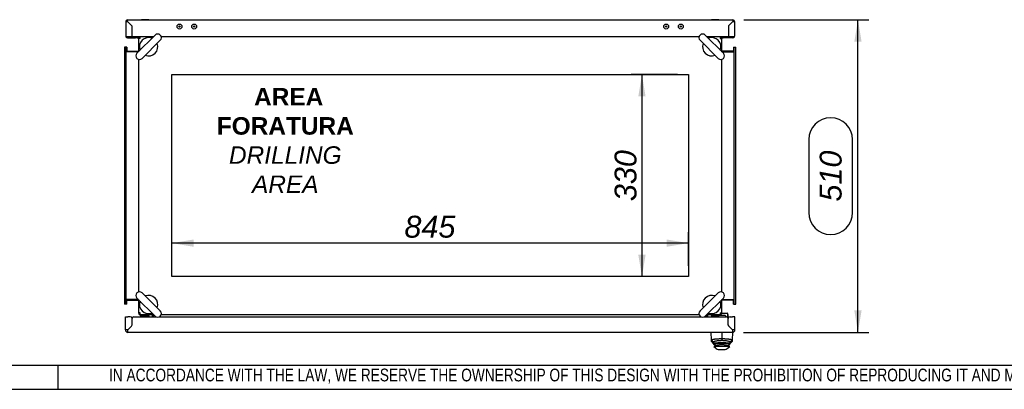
# Paper-space layout 'Layout1' of a CAD drawing. Extents: x 81 to 5357, y 137 to 3739.
# Tile 6 of 11: x 2710 to 4320, y 142 to 746. Entities that reach past the tile are written whole.
import ezdxf
from ezdxf.lldxf.tags import DXFTag

# ---------------------------------------------------------------- set-up
doc = ezdxf.new("R2010")
doc.units = 0
doc.header["$LTSCALE"] = 13.000013
doc.layers.get('0').update_dxf_attribs({"linetype": 'CONTINUOUS'})
for name, color, linetype in [('_TRANSLATION', 7, 'CONTINUOUS'), ('AE00100_03', 7, 'CONTINUOUS'), ('AE00198_03', 7, 'CONTINUOUS'), ('AE00219_03', 7, 'CONTINUOUS'), ('AE00715_01', 7, 'CONTINUOUS'), ('AE00992_10', 7, 'CONTINUOUS'), ('AE00992_31', 7, 'CONTINUOUS'), ('DEFAULT', 7, 'CONTINUOUS'), ('DV4__TRANSLATION', 7, 'CONTINUOUS'), ('F0000000_08', 7, 'CONTINUOUS'), ('F0000000_12', 7, 'CONTINUOUS'), ('F0000000_13', 7, 'CONTINUOUS'), ('F0000000_68', 7, 'CONTINUOUS'), ('F0000001_24', 7, 'CONTINUOUS'), ('F0000001_38', 7, 'CONTINUOUS'), ('M0000000_29', 7, 'CONTINUOUS'), ('M0000000_37', 7, 'CONTINUOUS'), ('M0000000_44', 7, 'CONTINUOUS'), ('M0000000_53', 7, 'CONTINUOUS'), ('M0000000_61', 7, 'CONTINUOUS')]:
    doc.layers.add(name, color=color, linetype=linetype)
doc.styles.add('SEACAD_ARIAL', font='arial.ttf')
doc.styles.add('SEACAD_ARIALI', font='ariali.ttf')
tags = doc.linetypes.add('CENTER2', pattern=[28.575, 19.05, -3.175, 3.175, -3.175]).pattern_tags.tags
tags[10:11] = [DXFTag(74, 4), DXFTag(75, 0), DXFTag(340, '0'), DXFTag(46, 0.0), DXFTag(50, 0.0), DXFTag(44, 0.0), DXFTag(45, 0.0)]
tags[8:9] = [DXFTag(74, 4), DXFTag(75, 0), DXFTag(340, '0'), DXFTag(46, 0.0), DXFTag(50, 0.0), DXFTag(44, 0.0), DXFTag(45, 0.0)]
tags[6:7] = [DXFTag(74, 4), DXFTag(75, 0), DXFTag(340, '0'), DXFTag(46, 0.0), DXFTag(50, 0.0), DXFTag(44, 0.0), DXFTag(45, 0.0)]
tags[4:5] = [DXFTag(74, 4), DXFTag(75, 0), DXFTag(340, '0'), DXFTag(46, 0.0), DXFTag(50, 0.0), DXFTag(44, 0.0), DXFTag(45, 0.0)]
doc.dimstyles.new('ISO', dxfattribs={"dimtxt": 13.75, "dimasz": 13.75, "dimexe": 6.875, "dimexo": 6.875, "dimgap": 3.4375, "dimtad": 1, "dimdec": 1, "dimtxsty": 'SEACAD_ARIAL', "dimblk1": '_SE_FILLED', "dimblk2": '_SE_FILLED', "dimsah": 1, "dimcen": 6.875, "dimazin": 3, "dimtfac": 0.7, "dimtdec": 3, "dimtmove": 0, "dimatfit": 3})

# ---------------------------------------------------------------- blocks, each defined once
blk = doc.blocks.new('DMBLK163')
at = {"layer": '_TRANSLATION', "linetype": 'CONTINUOUS'}
for points in [[(2994.4, 387.1), (2958.7, 381.2), (2994.4, 375.2)], [(3767.9, 387.1), (3767.9, 375.2), (3803.7, 381.2)]]:
    blk.add_hatch(color=7, dxfattribs=at).paths.add_polyline_path(points)
at = {"layer": '_TRANSLATION', "color": 7, "linetype": 'CONTINUOUS'}
for p, q in [((2958.7, 344.3), (2958.7, 399.1)), ((3803.7, 344.3), (3803.7, 399.1)), ((3803.7, 381.2), (2958.7, 381.2))]:
    blk.add_line(p, q, dxfattribs=at)
at = {"layer": '_TRANSLATION', "color": 7, "linetype": 'CONTINUOUS', "style": 'SEACAD_ARIALI'}
blk.add_text('845', height=35.75, dxfattribs=at).set_placement((3339.1, 390.1))
blk = doc.blocks.new('_SE_FILLED')
at = {"color": 0}
blk.add_line((0, 0), (-1, 0), dxfattribs=at)
blk.add_solid([(0, 0), (-1, -0.1665), (-1, 0.1665), (0, 0)], dxfattribs=at)
blk = doc.blocks.new('DMBLK164')
at = {"layer": '_TRANSLATION', "linetype": 'CONTINUOUS'}
for points in [[(3721.6, 620.7), (3733.5, 620.7), (3727.6, 656.4)], [(3721.6, 362.2), (3727.6, 326.4), (3733.5, 362.2)]]:
    blk.add_hatch(color=7, dxfattribs=at).paths.add_polyline_path(points)
at = {"layer": '_TRANSLATION', "color": 7, "linetype": 'CONTINUOUS'}
for p, q in [((3785.8, 656.4), (3709.7, 656.4)), ((3727.6, 656.4), (3727.6, 326.4)), ((3785.8, 326.4), (3709.7, 326.4))]:
    blk.add_line(p, q, dxfattribs=at)
at = {"layer": '_TRANSLATION', "color": 7, "linetype": 'CONTINUOUS', "style": 'SEACAD_ARIALI'}
blk.add_text('330', height=35.75, rotation=90, dxfattribs=at).set_placement((3718.6, 449.7))
blk = doc.blocks.new('DMBLK165')
at = {"layer": '_TRANSLATION', "linetype": 'CONTINUOUS'}
for points in [[(4086.8, 710.2), (4080.9, 745.9), (4074.9, 710.2)], [(4086.8, 271.2), (4074.9, 271.2), (4080.9, 235.4)]]:
    blk.add_hatch(color=7, dxfattribs=at).paths.add_polyline_path(points)
at = {"layer": '_TRANSLATION', "color": 7, "linetype": 'CONTINUOUS'}
for p, q in [((3894.2, 745.9), (4098.7, 745.9)), ((4080.9, 235.4), (4080.9, 745.9)), ((4000.4, 550.2), (4000.4, 431.1)), ((4071.9, 431.1), (4071.9, 550.2)), ((3893.5, 235.4), (4098.7, 235.4))]:
    blk.add_line(p, q, dxfattribs=at)
for centre, start, end in [((4036.2, 550.2), 0, 180), ((4036.2, 431.1), 180, 0)]:
    blk.add_arc(centre, 35.8, start, end, dxfattribs=at)
at = {"layer": '_TRANSLATION', "color": 7, "linetype": 'CONTINUOUS', "style": 'SEACAD_ARIALI'}
blk.add_text('510', height=35.75, rotation=90, dxfattribs=at).set_placement((4054.1, 449))

psp = doc.layouts.get("Layout1")

# ---------------------------------------------------------------- linework, layer by layer
at = {"color": 7, "linetype": 'CONTINUOUS'}
for p, q in [((2772.54, 142.41), (2772.54, 181.78)), ((81.05, 142.47), (5357.2, 142.47))]:
    psp.add_line(p, q, dxfattribs=at)
at = {"layer": 'AE00100_03', "color": 7, "linetype": 'CONTINUOUS'}
for centre, radius in [((2971.17, 734.91), 4), ((2971.17, 734.91), 1), ((2995.17, 734.91), 4), ((2995.17, 734.91), 1), ((3767.17, 734.91), 4), ((3767.17, 734.91), 1), ((3791.17, 734.91), 4), ((3791.17, 734.91), 1)]:
    psp.add_circle(centre, radius, dxfattribs=at)
at = {"layer": 'AE00198_03', "color": 7, "linetype": 'CONTINUOUS'}
for p, q in [((2909.92, 262.41), (2909.92, 261.71)), ((2909.92, 261.71), (2920.42, 261.71)), ((2920.42, 261.71), (2920.42, 262.41)), ((3841.92, 262.91), (3841.92, 262.21)), ((3841.92, 262.21), (3852.42, 262.21)), ((3852.42, 262.21), (3852.42, 262.91))]:
    psp.add_line(p, q, dxfattribs=at)
for centre, start, end in [((2915.85, 267.08), 222.17472, 230.4792), ((2914.5, 267.08), 309.5208, 317.82528), ((3847.85, 267.58), 222.17472, 236.50081), ((3846.5, 267.58), 303.49919, 317.82528)]:
    psp.add_arc(centre, 8, start, end, dxfattribs=at)
at = {"layer": 'AE00219_03', "color": 7, "linetype": 'CONTINUOUS'}
for p, q in [((2921.17, 746.11), (2909.17, 746.11)), ((2909.17, 746.11), (2909.17, 745.91)), ((2921.17, 745.91), (2921.17, 746.11)), ((3853.17, 746.11), (3841.17, 746.11)), ((3841.17, 746.11), (3841.17, 745.91)), ((3853.17, 745.91), (3853.17, 746.11))]:
    psp.add_line(p, q, dxfattribs=at)
at = {"layer": 'AE00715_01', "color": 7, "linetype": 'CONTINUOUS'}
for p, q in [((2931.28, 721.01), (2901.58, 691.31)), ((2910.07, 682.82), (2939.77, 712.52)), ((3822.58, 712.52), (3852.28, 682.82)), ((3860.77, 691.31), (3831.07, 721.01)), ((2901.58, 291.52), (2931.28, 261.82)), ((2939.77, 270.31), (2910.07, 300.01)), ((3852.28, 300.01), (3822.58, 270.31)), ((3831.07, 261.82), (3860.77, 291.52))]:
    psp.add_line(p, q, dxfattribs=at)
for centre, radius, start, end in [((2920.67, 701.91), 15, 68.96053, 201.03947), ((2935.52, 716.76), 6, 315, 135), ((3826.82, 716.76), 6, 45, 225), ((3841.67, 701.91), 15, 338.96053, 111.03947), ((2920.67, 701.91), 15, 248.57818, 21.42182), ((3841.67, 701.91), 15, 158.57818, 291.42182), ((2905.82, 687.06), 6, 135, 315), ((3856.52, 687.06), 6, 225, 45), ((2905.82, 295.76), 6, 45, 225), ((2920.67, 280.91), 15, 338.57818, 111.42182), ((3841.67, 280.91), 15, 68.57818, 201.42182), ((3856.52, 295.76), 6, 315, 135), ((2920.67, 280.91), 15, 158.96053, 291.03947), ((3841.67, 280.91), 15, 248.96053, 21.03947), ((2935.52, 266.06), 6, 225, 45), ((3826.82, 266.06), 6, 135, 315)]:
    psp.add_arc(centre, radius, start, end, dxfattribs=at)
at = {"layer": 'AE00992_10', "color": 7, "linetype": 'CONTINUOUS'}
for p, q in [((3872.15, 242.95), (3872.15, 242.91)), ((3841.1, 222.92), (3840.66, 235.41)), ((3858.16, 235.11), (3858.16, 225.24)), ((3875.15, 239.91), (3875.15, 239.95)), ((3875.15, 239.91), (3875.19, 239.91)), ((3875.66, 235.41), (3875.23, 222.92)), ((3841.19, 220.36), (3841.1, 222.92)), ((3844.67, 219.51), (3841.1, 222.92)), ((3844.65, 217.02), (3841.19, 220.36)), ((3841.19, 220.36), (3844.76, 216.91)), ((3844.74, 217.51), (3844.65, 217.5)), ((3844.65, 217.5), (3844.65, 217.02)), ((3844.67, 219.51), (3844.74, 217.51)), ((3845.15, 212.41), (3848.3, 212.41)), ((3845.15, 212.41), (3847.65, 209.91)), ((3845.3, 216.37), (3845.3, 217.65)), ((3845.3, 215.41), (3845.3, 216.37)), ((3848.3, 213.39), (3845.3, 216.37)), ((3848.3, 212.41), (3845.3, 215.41)), ((3848.3, 213.39), (3848.3, 212.41)), ((3868, 212.41), (3848.3, 212.41)), ((3858.18, 225.24), (3858.17, 221.86)), ((3871, 216.37), (3868, 213.39)), ((3871, 215.41), (3868, 212.41)), ((3868, 212.41), (3868, 213.39)), ((3868, 212.41), (3871.15, 212.41)), ((3868.65, 209.91), (3871.15, 212.41)), ((3871, 216.37), (3871, 217.68)), ((3871, 216.37), (3871, 215.41)), ((3871.57, 216.91), (3875.14, 220.36)), ((3871.59, 217.5), (3871.65, 219.51)), ((3871.65, 217.48), (3871.59, 217.5)), ((3875.23, 222.92), (3871.65, 219.51)), ((3875.14, 220.36), (3871.65, 217)), ((3871.65, 217), (3871.65, 217.48)), ((3875.23, 222.92), (3875.14, 220.36)), ((3854.27, 207.41), (3862.04, 207.41))]:
    psp.add_line(p, q, dxfattribs=at)
for centre, radius, start, end in [((3858.12, 133.47), 85.1, 80.89714, 99.04735), ((3854.27, 217.41), 10, 228.59038, 270), ((3862.04, 217.41), 10, 270, 311.40962)]:
    psp.add_arc(centre, radius, start, end, dxfattribs=at)
for points, knots in [([(3841.1, 222.92), (3841.11, 222.97), (3841.12, 223.06), (3841.26, 223.19), (3841.44, 223.31), (3841.65, 223.41), (3841.86, 223.5), (3842.06, 223.57), (3842.22, 223.63), (3842.75, 223.8), (3843.86, 224.06), (3845.88, 224.41), (3848.1, 224.69), (3850.49, 224.91), (3853, 225.08), (3855.58, 225.2), (3857.31, 225.23), (3858.16, 225.24)], [0, 0, 0, 0, 0.0503449, 0.0952226, 0.1346324, 0.1685736, 0.1970456, 0.2200478, 0.2375801, 0.2496419, 0.3832412, 0.499291, 0.6056762, 0.7088796, 0.8089585, 0.9059756, 1, 1, 1, 1]), ([(3858.17, 221.86), (3858.05, 221.86), (3857.81, 221.86), (3857.45, 221.85), (3857.09, 221.85), (3856.73, 221.84), (3856.37, 221.83), (3856.02, 221.82), (3855.67, 221.8), (3855.32, 221.79), (3854.97, 221.77), (3854.62, 221.75), (3854.28, 221.73), (3853.94, 221.71), (3853.59, 221.69), (3853.26, 221.66), (3852.21, 221.57), (3850.52, 221.39), (3848.48, 221.07), (3846.8, 220.7), (3845.87, 220.39), (3845.39, 220.18), (3845.16, 220.07), (3844.98, 219.95), (3844.84, 219.84), (3844.74, 219.73), (3844.68, 219.62), (3844.67, 219.55), (3844.67, 219.51)], [0, 0, 0, 0, 0.0166518, 0.0332398, 0.0497758, 0.0662722, 0.0827412, 0.0991951, 0.1156463, 0.132107, 0.1485898, 0.1651067, 0.1816702, 0.1982922, 0.2149848, 0.2317597, 0.2486287, 0.3728333, 0.4977496, 0.6226699, 0.7483171, 0.7845212, 0.8204698, 0.8562656, 0.8920125, 0.9278148, 0.9637764, 1, 1, 1, 1]), ([(3845.3, 216.37), (3845.31, 216.41), (3845.33, 216.47), (3845.48, 216.59), (3845.77, 216.72), (3846.41, 216.92), (3847.48, 217.14), (3849.72, 217.47), (3853.19, 217.78), (3856.57, 217.88), (3859.73, 217.88), (3863.12, 217.78), (3866.59, 217.47), (3868.83, 217.14), (3869.98, 216.9), (3870.66, 216.67), (3870.96, 216.51), (3870.99, 216.42), (3871, 216.37)], [0, 0, 0, 0, 0.0251662, 0.0544463, 0.0878392, 0.125344, 0.1999132, 0.2504112, 0.3826858, 0.4997454, 0.5000215, 0.6174371, 0.7495303, 0.8006361, 0.8745732, 0.9250082, 0.9668194, 1, 1, 1, 1]), ([(3868, 213.39), (3867.99, 213.43), (3867.98, 213.51), (3867.83, 213.64), (3867.6, 213.76), (3867.16, 213.94), (3866.4, 214.16), (3865.17, 214.41), (3863.68, 214.63), (3861.4, 214.85), (3858.14, 214.98), (3854.9, 214.85), (3852.62, 214.63), (3851.13, 214.41), (3849.89, 214.16), (3849, 213.9), (3848.41, 213.63), (3848.34, 213.47), (3848.3, 213.39)], [0, 0, 0, 0, 0.031647, 0.0631155, 0.0947041, 0.126708, 0.1898082, 0.2523261, 0.3148104, 0.3770863, 0.5003308, 0.6234958, 0.6855831, 0.7480406, 0.8107844, 0.8736365, 0.9368125, 1, 1, 1, 1]), ([(3858.16, 225.24), (3858.59, 225.24), (3859.45, 225.22), (3860.73, 225.19), (3862.02, 225.14), (3863.3, 225.07), (3864.57, 225), (3865.81, 224.9), (3867.02, 224.8), (3868.19, 224.68), (3869.3, 224.55), (3870.75, 224.36), (3872.47, 224.06), (3873.86, 223.73), (3874.97, 223.33), (3875.12, 223.09), (3875.23, 222.92)], [0, 0, 0, 0, 0.0469004, 0.0944936, 0.1427887, 0.1917943, 0.2415189, 0.2919704, 0.3431565, 0.3950845, 0.4477615, 0.5011941, 0.6172109, 0.7507427, 0.831115, 1, 1, 1, 1]), ([(3871.65, 219.51), (3871.65, 219.53), (3871.65, 219.56), (3871.64, 219.62), (3871.62, 219.67), (3871.58, 219.73), (3871.54, 219.79), (3871.48, 219.84), (3871.42, 219.9), (3871.34, 219.95), (3871.26, 220.01), (3871.16, 220.07), (3871.05, 220.13), (3870.94, 220.18), (3870.81, 220.24), (3870.4, 220.41), (3869.53, 220.7), (3867.86, 221.07), (3865.82, 221.39), (3864.04, 221.58), (3862.79, 221.68), (3862.16, 221.73), (3861.51, 221.76), (3860.86, 221.8), (3860.2, 221.82), (3859.53, 221.84), (3858.85, 221.85), (3858.4, 221.86), (3858.17, 221.86)], [0, 0, 0, 0, 0.018185, 0.0362882, 0.0543221, 0.0722993, 0.0902327, 0.108135, 0.1260193, 0.1438984, 0.1617854, 0.1796932, 0.1976347, 0.2156229, 0.2336703, 0.2517897, 0.3772534, 0.5022399, 0.6269487, 0.7513108, 0.7826015, 0.8136744, 0.8446085, 0.8754839, 0.9063808, 0.9373797, 0.9685601, 1, 1, 1, 1])]:
    psp.add_open_spline(points, degree=3, knots=knots, dxfattribs=at)
at = {"layer": 'AE00992_31', "color": 7, "linetype": 'CONTINUOUS'}
for p, q in [((3870.02, 260.41), (3867.87, 260.41)), ((3868.62, 256.11), (3868.67, 256.11)), ((3868.67, 255.91), (3868.62, 255.91)), ((3870.17, 244.93), (3870.17, 244.89)), ((3870.67, 244.43), (3870.67, 244.39)), ((3871.67, 243.39), (3871.67, 243.43))]:
    psp.add_line(p, q, dxfattribs=at)
at = {"layer": 'DEFAULT', "color": 7, "linetype": 'CONTINUOUS'}
psp.add_line((81.05, 181.84), (5357.2, 181.84), dxfattribs=at)
at = {"layer": 'DV4__TRANSLATION', "color": 7, "linetype": 'CENTER2'}
for p, q in [((2958.67, 656.41), (3803.67, 656.41)), ((2958.67, 326.41), (2958.67, 656.41)), ((3803.67, 656.41), (3803.67, 326.41)), ((3803.67, 326.41), (2958.67, 326.41))]:
    psp.add_line(p, q, dxfattribs=at)
at = {"layer": 'F0000000_08', "color": 7, "linetype": 'CONTINUOUS'}
for p, q in [((2906.67, 263.41), (2906.67, 264.53)), ((2920.66, 262.41), (2907.67, 262.41)), ((2921.55, 260.91), (2921.6, 261.06)), ((2926.57, 262.94), (2925.82, 260.91)), ((2927.05, 264.21), (2926.57, 262.94))]:
    psp.add_line(p, q, dxfattribs=at)
for centre, radius, start, end in [((2907.67, 263.41), 1, 180, 270), ((2920.66, 261.41), 1, 69.63587, 90), ((2920.66, 261.41), 1, 339.52255, 69.63587), ((2925.17, 264.91), 2, 339.52255, 345.52249)]:
    psp.add_arc(centre, radius, start, end, dxfattribs=at)
at = {"layer": 'F0000000_12', "color": 7, "linetype": 'CONTINUOUS'}
psp.add_line((2892.91, 259.91), (2894.49, 259.91), dxfattribs=at)
at = {"layer": 'F0000000_13', "color": 7, "linetype": 'CONTINUOUS'}
for p, q in [((2893.46, 259.19), (2893.39, 259.18)), ((2893.73, 258.1), (2893.46, 259.19))]:
    psp.add_line(p, q, dxfattribs=at)
at = {"layer": 'F0000000_68', "color": 7, "linetype": 'CONTINUOUS'}
for p, q in [((2883.17, 743.11), (2883.17, 719.21)), ((2885.97, 745.91), (3876.37, 745.91)), ((2885.99, 743.11), (2885.97, 743.09)), ((2885.97, 743.09), (2885.99, 743.11)), ((2885.97, 743.09), (2893.17, 735.89)), ((2893.19, 735.91), (2885.99, 743.11)), ((3869.15, 735.91), (3876.35, 743.11)), ((3876.37, 743.09), (3869.17, 735.89)), ((3876.35, 743.11), (3876.37, 743.09)), ((3876.37, 743.09), (3876.35, 743.11)), ((3879.17, 743.11), (3879.17, 719.21)), ((2893.17, 735.89), (2893.17, 718.42)), ((2893.22, 735.91), (2893.19, 735.91)), ((2893.22, 735.91), (2893.22, 718.42)), ((3869.12, 735.91), (3869.15, 735.91)), ((3869.12, 735.91), (3869.12, 718.42)), ((3869.17, 735.89), (3869.17, 718.42)), ((2885.97, 718.42), (2883.29, 718.42)), ((2883.49, 717.91), (2885.97, 717.91)), ((2885.9, 717.92), (2885.97, 717.92)), ((2893.17, 718.42), (2885.97, 718.42)), ((2885.97, 717.91), (2885.97, 717.92)), ((2885.97, 717.91), (2899.17, 717.91)), ((2885.97, 716.41), (2899.17, 716.41)), ((2893.17, 718.42), (2893.17, 717.91)), ((2928.69, 718.42), (2893.22, 718.42)), ((2893.22, 718.42), (2893.22, 717.91)), ((2899.17, 717.91), (2902.17, 717.91)), ((2902.17, 716.41), (2899.17, 716.41)), ((2902.17, 717.91), (2905.47, 717.91)), ((2902.17, 717.91), (2902.17, 716.41)), ((2902.17, 716.41), (2904.33, 716.41)), ((3821.06, 718.42), (2941.29, 718.42)), ((3869.12, 718.42), (3833.66, 718.42)), ((3856.87, 717.91), (3860.17, 717.91)), ((3858.02, 716.41), (3860.17, 716.41)), ((3860.17, 717.91), (3863.17, 717.91)), ((3860.17, 716.41), (3860.17, 717.91)), ((3863.17, 716.41), (3860.17, 716.41)), ((3876.37, 717.91), (3863.17, 717.91)), ((3876.37, 716.41), (3863.17, 716.41)), ((3869.12, 718.42), (3869.12, 717.91)), ((3869.17, 718.42), (3876.37, 718.42)), ((3869.17, 718.42), (3869.17, 717.91)), ((3876.37, 718.42), (3879.06, 718.42)), ((3876.45, 717.92), (3876.37, 717.92)), ((3876.37, 717.91), (3876.37, 717.92)), ((3878.85, 717.91), (3876.37, 717.91))]:
    psp.add_line(p, q, dxfattribs=at)
for centre, radius, start, end in [((2885.97, 743.11), 2.8, 90, 180), ((2885.82, 917.09), 174, 269.12972, 270.05178), ((2731.92, 743.41), 154.07, 359.8886, 0.9299), ((4050.35, 743.27), 174, 179.12972, 180.05178), ((3876.37, 743.11), 2.8, 0, 90), ((3876.67, 897.17), 154.07, 269.8886, 270.9299), ((2885.97, 719.21), 2.8, 180, 207.664), ((2885.97, 719.21), 2.8, 207.664, 270), ((2885.97, 719.21), 1.3, 217.86813, 270), ((3876.37, 719.21), 1.3, 270, 322.13187), ((3876.37, 719.21), 2.8, 270, 332.336), ((3876.37, 719.21), 2.8, 332.336, 0)]:
    psp.add_arc(centre, radius, start, end, dxfattribs=at)
for centre, major_axis, start_param, end_param in [((2885.97, 719.21), (2.8, 0), 3.1415927, 3.4310573), ((2885.97, 719.21), (1.3, 0), 3.8037148, 4.712389), ((3876.37, 719.21), (-1.3, 0), 1.5707963, 2.4794705), ((3876.37, 719.21), (-2.8, 0), 2.8521281, 3.1415927)]:
    psp.add_ellipse(centre, major_axis=major_axis, ratio=0.9984615, start_param=start_param, end_param=end_param, dxfattribs=at)
at = {"layer": 'F0000001_24', "color": 7, "linetype": 'CONTINUOUS'}
for p, q in [((3840.67, 263.41), (3840.67, 264.41)), ((3843.67, 262.91), (3841.17, 262.91)), ((3855.16, 262.91), (3843.67, 262.91)), ((3852.67, 261.91), (3852.67, 261.16)), ((3852.67, 261.16), (3852.67, 260.91)), ((3855.57, 262.91), (3855.16, 262.91)), ((3861.47, 262.91), (3855.57, 262.91)), ((3858.15, 266.91), (3861.47, 266.91)), ((3861.47, 266.91), (3862.69, 266.91)), ((3862.69, 262.91), (3861.47, 262.91)), ((3862.69, 266.91), (3867.17, 266.91)), ((3863.67, 262.91), (3862.69, 262.91)), ((3864.67, 261.78), (3864.67, 261.91)), ((3864.67, 260.91), (3864.67, 261.78)), ((3867.67, 266.41), (3867.67, 261.78)), ((3867.87, 264.91), (3867.67, 264.91)), ((3867.87, 264.36), (3867.67, 264.36)), ((3867.9, 264.34), (3867.67, 264.34)), ((3867.67, 261.78), (3867.67, 260.69)), ((3867.67, 260.69), (3867.67, 260.1)), ((3867.67, 260.11), (3867.9, 260.11)), ((3867.87, 260.05), (3867.73, 260.05)), ((3867.87, 264.34), (3867.87, 260.11)), ((3867.9, 264.08), (3867.87, 264.08)), ((3867.87, 262.75), (3867.9, 262.75)), ((3867.9, 262.12), (3867.87, 262.12)), ((3867.9, 260.37), (3867.9, 260.37))]:
    psp.add_line(p, q, dxfattribs=at)
for centre, radius, start, end in [((3841.17, 263.41), 0.5, 180, 270), ((3853.67, 261.91), 1, 90, 180), ((3863.67, 261.91), 1, 0, 90), ((3867.17, 266.41), 0.5, 0, 90)]:
    psp.add_arc(centre, radius, start, end, dxfattribs=at)
at = {"layer": 'F0000001_38', "color": 7, "linetype": 'CONTINUOUS'}
for p, q in [((2882.67, 239.41), (2882.67, 260.91)), ((2882.67, 260.91), (2886.67, 260.91)), ((2890.67, 260.91), (2886.67, 260.91)), ((2893.67, 247.68), (2893.67, 257.91)), ((2893.72, 247.69), (2893.72, 257.91)), ((2896.72, 260.91), (2932.45, 260.91)), ((2938.6, 260.91), (3823.75, 260.91)), ((3829.9, 260.91), (3865.62, 260.91)), ((3868.62, 247.69), (3868.62, 257.91)), ((3868.67, 247.68), (3868.67, 257.91)), ((3871.67, 260.91), (3875.67, 260.91)), ((3879.67, 260.91), (3875.67, 260.91)), ((3879.67, 239.41), (3879.67, 260.91)), ((2886.67, 239.43), (2892.8, 245.55)), ((2892.85, 245.56), (2886.69, 239.41)), ((3869.5, 245.56), (3875.65, 239.41)), ((3875.67, 239.43), (3869.55, 245.55)), ((2886.69, 239.41), (2886.67, 239.43)), ((3875.67, 235.41), (2886.67, 235.41)), ((3875.65, 239.41), (3875.67, 239.43))]:
    psp.add_line(p, q, dxfattribs=at)
for centre, radius, start, end in [((2890.67, 257.91), 3, 0, 90), ((2896.72, 257.91), 3, 90, 180), ((3865.62, 257.91), 3, 0, 90), ((3871.67, 257.91), 3, 90, 180), ((2890.67, 247.68), 3, 315, 0), ((2890.72, 247.69), 3, 315, 0), ((3871.62, 247.69), 3, 180, 225), ((3871.67, 247.68), 3, 180, 225), ((2886.67, 239.41), 4, 180, 270), ((2531.62, 239.19), 355.07, 359.39079, 0.03626), ((4190.15, 238.99), 314.49, 179.9221, 180.65085), ((3875.9, -115.64), 355.07, 89.39079, 90.03626), ((3875.67, 239.41), 4, 270, 0)]:
    psp.add_arc(centre, radius, start, end, dxfattribs=at)
psp.add_open_spline([(2886.67, 239.43), (2886.54, 239.43), (2886.28, 239.43), (2885.89, 239.43), (2885.51, 239.43), (2885.26, 239.43), (2885.02, 239.43), (2884.79, 239.43), (2884.45, 239.43), (2884.13, 239.42), (2883.94, 239.42), (2883.75, 239.42), (2883.58, 239.42), (2883.34, 239.42), (2883.14, 239.42), (2883.03, 239.42), (2882.93, 239.42), (2882.84, 239.42), (2882.74, 239.42), (2882.69, 239.41), (2882.67, 239.41), (2882.67, 239.41)], degree=3, knots=[0, 0, 0, 0, 0.0625, 0.125, 0.1875, 0.25, 0.25, 0.3125, 0.375, 0.4375, 0.5, 0.5, 0.5625, 0.625, 0.6875, 0.75, 0.75, 0.8125, 0.875, 0.9375, 1, 1, 1, 1], dxfattribs=at)
at = {"layer": 'M0000000_29', "color": 7, "linetype": 'CONTINUOUS'}
for p, q in [((2927.67, 718.41), (2927.67, 718.42)), ((3834.67, 718.41), (3834.67, 718.42)), ((2884.97, 694.91), (2904.17, 694.91)), ((3877.37, 694.91), (3858.17, 694.91)), ((2884.97, 287.91), (2904.17, 287.91)), ((3877.37, 287.91), (3858.17, 287.91)), ((2927.67, 264.41), (2927.67, 260.91)), ((3834.67, 264.41), (3834.67, 260.91))]:
    psp.add_line(p, q, dxfattribs=at)
at = {"layer": 'M0000000_37', "color": 7, "linetype": 'CONTINUOUS'}
for p, q in [((2910.56, 718.41), (2910.56, 718.42)), ((2912.86, 718.41), (2912.86, 718.42)), ((2917.48, 718.41), (2917.48, 718.42)), ((2919.79, 718.41), (2919.79, 718.42)), ((3842.56, 718.41), (3842.56, 718.42)), ((3844.86, 718.41), (3844.86, 718.42)), ((3849.48, 718.41), (3849.48, 718.42)), ((3851.79, 718.41), (3851.79, 718.42))]:
    psp.add_line(p, q, dxfattribs=at)
at = {"layer": 'M0000000_44', "color": 7, "linetype": 'CONTINUOUS'}
for p, q in [((2881.17, 701.41), (2881.17, 281.41)), ((2883.67, 701.41), (2881.17, 701.41)), ((2883.67, 701.41), (2883.67, 281.41)), ((2884.97, 701.41), (2883.67, 701.41)), ((2884.97, 701.41), (2884.97, 693.91)), ((2904.17, 693.91), (2884.97, 693.91)), ((3858.17, 693.91), (3877.37, 693.91)), ((3877.37, 701.41), (3877.37, 693.91)), ((3877.37, 701.41), (3878.67, 701.41)), ((3878.67, 281.41), (3878.67, 701.41)), ((3878.67, 701.41), (3881.17, 701.41)), ((3881.17, 281.41), (3881.17, 701.41)), ((2883.67, 281.41), (2881.17, 281.41)), ((2884.97, 281.41), (2883.67, 281.41)), ((2884.97, 281.41), (2884.97, 288.91)), ((2904.17, 288.91), (2884.97, 288.91)), ((3858.17, 288.91), (3877.37, 288.91)), ((3877.37, 281.41), (3877.37, 288.91)), ((3877.37, 281.41), (3878.67, 281.41)), ((3878.67, 281.41), (3881.17, 281.41))]:
    psp.add_line(p, q, dxfattribs=at)
at = {"layer": 'M0000000_53', "color": 7, "linetype": 'CONTINUOUS'}
for p, q in [((2928.67, 718.42), (2928.67, 718.41)), ((3833.67, 718.42), (3833.67, 718.41)), ((2928.67, 260.91), (2928.67, 264.41)), ((3833.67, 260.91), (3833.67, 264.41))]:
    psp.add_line(p, q, dxfattribs=at)
at = {"layer": 'M0000000_61', "color": 7, "linetype": 'CONTINUOUS'}
for p, q in [((2904.17, 715.61), (2904.17, 693.9)), ((2904.2, 715.98), (2904.18, 715.57)), ((2928.69, 718.41), (2906.97, 718.41)), ((2906.97, 715.61), (2906.97, 718.4)), ((3821.06, 718.41), (2941.29, 718.41)), ((3855.37, 718.41), (3833.66, 718.41)), ((3855.69, 718.39), (3855.34, 718.41)), ((3855.37, 718.41), (3855.37, 715.61)), ((3858.17, 693.9), (3858.17, 715.61)), ((2904.17, 681.3), (2904.17, 301.53)), ((3858.17, 301.53), (3858.17, 681.3)), ((2904.17, 288.93), (2904.17, 267.21)), ((3858.17, 267.21), (3858.17, 288.93)), ((2906.65, 264.43), (2907.01, 264.42)), ((2906.97, 264.42), (2906.97, 267.21)), ((2906.97, 264.41), (2928.69, 264.41)), ((2941.29, 264.41), (3821.06, 264.41)), ((3833.66, 264.41), (3855.37, 264.41)), ((3855.37, 267.21), (3855.37, 264.42)), ((3858.15, 266.85), (3858.17, 267.26))]:
    psp.add_line(p, q, dxfattribs=at)
for centre, radius, start, end in [((2906.97, 715.61), 2.8, 99.25941, 172.52616), ((2906.96, 715.32), 3.09, 88.785, 98.10139), ((3855.37, 715.61), 2.8, 0, 83.51919), ((2906.97, 267.21), 2.8, 180, 263.51916), ((3855.39, 267.51), 3.09, 268.78481, 278.10189), ((3855.37, 267.21), 2.8, 279.25965, 352.52609)]:
    psp.add_arc(centre, radius, start, end, dxfattribs=at)
for points, knots in [([(2906.97, 715.61), (2906.61, 715.61), (2906.24, 715.61), (2905.56, 715.61), (2905.25, 715.61), (2904.74, 715.61), (2904.53, 715.61), (2904.25, 715.61), (2904.17, 715.61), (2904.17, 715.61)], [0, 0, 0, 0, 0.25, 0.25, 0.5, 0.5, 0.75, 0.75, 1, 1, 1, 1]), ([(3855.37, 715.61), (3855.4, 715.61), (3855.44, 715.61), (3855.53, 715.61), (3855.65, 715.61), (3855.79, 715.61), (3855.97, 715.61), (3856.19, 715.61), (3856.45, 715.61), (3856.7, 715.61), (3856.93, 715.61), (3857.15, 715.61), (3857.36, 715.61), (3857.54, 715.61), (3857.71, 715.61), (3857.85, 715.61), (3857.97, 715.61), (3858.06, 715.61), (3858.11, 715.61), (3858.14, 715.61), (3858.16, 715.61), (3858.17, 715.61), (3858.17, 715.61), (3858.17, 715.61), (3858.17, 715.61)], [0, 0, 0, 0, 0.0156323, 0.0312635, 0.0625219, 0.0937791, 0.1250356, 0.187528, 0.25002, 0.3125143, 0.3750101, 0.4375058, 0.4999997, 0.5624941, 0.6249899, 0.6874856, 0.7499797, 0.812472, 0.8749644, 0.9062209, 0.9374781, 0.9687364, 0.9843677, 1, 1, 1, 1]), ([(2906.97, 267.21), (2906.95, 267.21), (2906.91, 267.21), (2906.81, 267.21), (2906.7, 267.21), (2906.56, 267.21), (2906.38, 267.21), (2906.16, 267.21), (2905.9, 267.21), (2905.65, 267.21), (2905.42, 267.21), (2905.2, 267.21), (2904.99, 267.21), (2904.81, 267.21), (2904.64, 267.21), (2904.5, 267.21), (2904.38, 267.21), (2904.29, 267.21), (2904.23, 267.21), (2904.2, 267.21), (2904.19, 267.21), (2904.18, 267.21), (2904.17, 267.21), (2904.17, 267.21), (2904.17, 267.21)], [0, 0, 0, 0, 0.0156323, 0.0312635, 0.0625219, 0.0937791, 0.1250356, 0.187528, 0.25002, 0.3125143, 0.3750101, 0.4375058, 0.4999997, 0.5624941, 0.6249899, 0.6874856, 0.7499797, 0.812472, 0.8749644, 0.9062209, 0.9374781, 0.9687364, 0.9843677, 1, 1, 1, 1]), ([(3855.37, 267.21), (3855.74, 267.21), (3856.11, 267.21), (3856.78, 267.21), (3857.09, 267.21), (3857.61, 267.21), (3857.82, 267.21), (3858.1, 267.21), (3858.17, 267.21), (3858.17, 267.21)], [0, 0, 0, 0, 0.25, 0.25, 0.5, 0.5, 0.75, 0.75, 1, 1, 1, 1])]:
    psp.add_open_spline(points, degree=3, knots=knots, dxfattribs=at)

# ---------------------------------------------------------------- texts
at = {"insert": (2855.95, 151.48), "char_height": 20.80002, "width": 2365.9466, "attachment_point": 7}
psp.add_mtext('{\\fArial Narrow|b0||i0||c0|p34;\\C7;\\H20.8000208;\\W0.94;IN ACCORDANCE WITH THE LAW, WE RESERVE THE OWNERSHIP OF THIS DESIGN WITH THE PROHIBITION OF REPRODUCING IT AND MAKING IT KNOWN TO THIRD PARTIES WITHOUT OUR AUTHORIZATION}', dxfattribs=at)
at = {"layer": '_TRANSLATION', "insert": (3144.22, 548.84), "char_height": 28.6, "width": 232.3722, "attachment_point": 5}
psp.add_mtext('{\\fArial|b0||i0||c0|p34;\\C7;\\H28.6000286;\\W1.; }{\\fArial|b1||i0||c0|p34;\\C7;\\H28.6000286;\\W1.;AREA\\P}{\\fArial|b1||i0||c0|p34;\\C7;\\H28.6000286;\\W1.;FORATURA \\P}{\\fArial|b0||i1||c0|p34;\\C7;\\H28.6000286;\\W1.;DRILLING\\P}{\\fArial|b0||i1||c0|p34;\\C7;\\H28.6000286;\\W1.;AREA}', dxfattribs=at)

# ---------------------------------------------------------------- dimensions: what is measured, and where the dimension line sits
at = {"layer": '_TRANSLATION', "color": 7, "linetype": 'CONTINUOUS'}
for base, p1, p2, angle, override, picture, middle in [((4080.86, 235.41), (3875.67, 235.41), (3876.37, 745.91), 89.92144, {"dimtxt": 35.750036, "dimasz": 35.750036, "dimexe": 17.875018, "dimexo": 17.875018, "dimgap": 8.937509, "dimdec": 0, "dimcen": 17.875018}, 'DMBLK165', (4080.86, 490.66)), ((3727.56, 656.41), (3803.67, 656.41), (3803.67, 326.41), 270, {"dimtxt": 35.750036, "dimasz": 35.750036, "dimexe": 17.875018, "dimexo": 17.875018, "dimgap": 8.937509, "dimcen": 17.875018}, 'DMBLK164', (3727.56, 491.41)), ((3803.67, 381.18), (3803.67, 326.41), (2958.67, 326.41), 180, {"dimtxt": 35.750036, "dimasz": 35.750036, "dimexe": 17.875018, "dimexo": 17.875018, "dimgap": 8.937509, "dimcen": 17.875018}, 'DMBLK163', (3381.17, 381.18))]:
    dim = psp.add_linear_dim(base=base, p1=p1, p2=p2, angle=angle, text='\\A1;<>', dimstyle='ISO', override=override, dxfattribs=at)
    dim.commit()
    dim.dimension.update_dxf_attribs({"geometry": picture, "text_midpoint": middle, "dimtype": 161})

doc.saveas('drawing.dxf')
